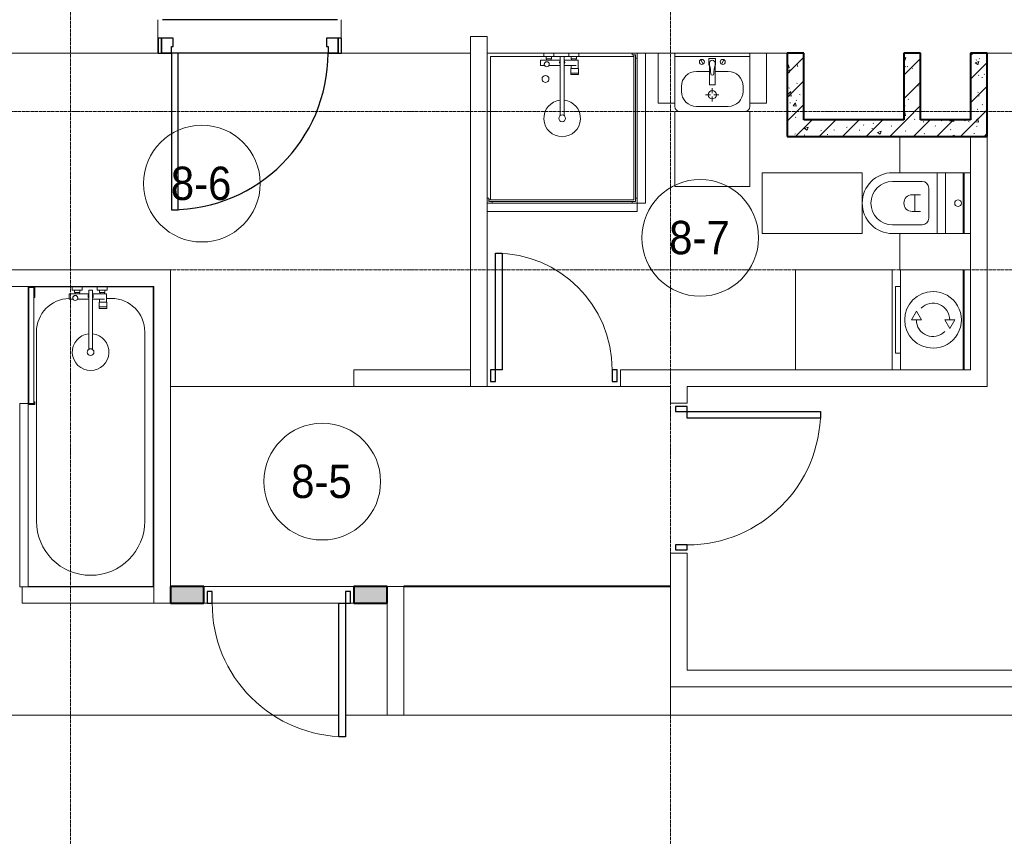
# Model space of a CAD drawing. Header units: millimetres. Extents: x 5617 to 109486, y 7718 to 230949.
# Tile 39 of 55: x 64825 to 70733, y 63303 to 68200. Entities that reach past the tile are written whole.
import ezdxf

# ---------------------------------------------------------------- set-up
doc = ezdxf.new("R2010")
doc.units = ezdxf.units.MM
for name, pattern in [('ADSK_Линия сетки', [25, 20, -2.5, 0, -2.5]), ('Линия сетки', [25, 20, -2.5, 0, -2.5]), ('Штрих_3_1_5_', [4.5, 3, -1.5]), ('Штриховая_ш3 п1_5', [4.5, 3, -1.5])]:
    doc.linetypes.add(name, pattern=pattern)
doc.layers.add('_Разделитель помещений_', color=4, linetype='Штриховая_ш3 п1_5', lineweight=40, true_color=0x00ffff)
for name, color, linetype, lineweight in [('Двери', 7, 'Continuous', 18), ('Каркас_Импост', 7, 'Continuous', 30), ('Марки помещений', 7, 'Continuous', 20), ('Мебель', 7, 'Continuous', 18), ('Монтажный зазор', 7, 'Continuous', 30), ('Оси', 7, 'Continuous', 9), ('Панель', 7, 'Continuous', 30), ('Перекрытия', 7, 'Continuous', 18), ('Сантехнические приборы', 7, 'Continuous', 18), ('Стены', 7, 'Continuous', 18), ('Стены разрез', 7, 'Continuous', 40), ('Форма', 7, 'Continuous', 18), ('Электрооборудование', 7, 'Continuous', 18)]:
    doc.layers.add(name, color=color, linetype=linetype, lineweight=lineweight)
doc.styles.add('Arial_3', font='arial.ttf', dxfattribs={"width": 0.9, "height": 200})
pattern_1 = [(50, (0, 0), (218.62117, -19.1268), [22.86, -251.46]), (355, (0, 0), (-42.29187, 229.2684), [18.288, -201.168]), (100.451, (18.22, -1.6), (176.33107, 210.13963), [19.428, -213.708]), (46.184, (0, 60.96), (325.29495, -50.45164), [34.29, -377.19]), (96.636, (27.1, 56.76), (284.883, 296.91266), [29.142, -320.562]), (351.184, (0, 60.96), (284.8858, 296.9107), [27.432, -301.752]), (21, (30.48, 45.72), (181.93753, -122.71832), [22.86, -251.46]), (326, (30.48, 45.72), (74.16223, 221.0262), [18.288, -201.168]), (71.451, (45.64, 35.5), (256.10035, 98.30526), [19.428, -213.708]), (37.5, (0, 0), (3.70639, 101.465895), [3.353, -195.377, 3.353, -200.863, -201.93]), (37.5, (0, 0), (3.70639, 101.465895), [-402.946, 3.353, -198.577]), (7.5, (0, 0), (80.18358, 120.21653), [3.353, -113.081, 3.353, -190.805, -76.962]), (7.5, (0, 0), (80.18358, 120.21653), [-310.591, 3.353, -73.609]), (327.5, (-67.97, 0), (162.708646, -6.87497), [3.353, -72.847, 3.353, -234.391, -315.468]), (327.5, (-67.97, 0), (162.708646, -6.87497), [-313.944, 3.353, -312.115]), (317.5, (-98.45, 0), (177.75468, 30.51183), [3.353, -95.707, 3.353, -154.534, -224.028]), (317.5, (-98.45, 0), (177.75468, 30.51183), [-256.946, 3.353, -220.675])]
pattern_2 = [(45, (0, 0), (-70.71068, 70.71068), [])]

# ---------------------------------------------------------------- blocks, each defined once
blk = doc.blocks.new('MR_Зона обслуживания - MR_Зона обслуживания-V23-МКСС_K3_L23__76_050_')
at = {"layer": 'Мебель', "color": 254, "lineweight": 9, "true_color": 0xcccccc}
for p, q in [((550, 50), (-550, 50)), ((-550, 50), (-550, 0)), ((-550, 0), (550, 0)), ((550, 0), (550, 50))]:
    blk.add_line(p, q, dxfattribs=at)
blk = doc.blocks.new('MR_Зона обслуживания - MR_Зона обслуживания-2637400-МКСС_K3_L23__76_050_')
at = {"layer": 'Мебель', "color": 254, "lineweight": 9, "true_color": 0xcccccc}
for p, q in [((450, 50), (-450, 50)), ((-450, 50), (-450, 0)), ((-450, 0), (450, 0)), ((450, 0), (450, 50))]:
    blk.add_line(p, q, dxfattribs=at)
blk = doc.blocks.new('MR_Зона обслуживания - MR_Зона обслуживания-2637390-МКСС_K3_L23__76_050_')
at = {"layer": 'Мебель', "color": 254, "lineweight": 9, "true_color": 0xcccccc}
for p, q in [((182.5, 0), (-182.5, 0)), ((-182.5, 0), (-182.5, -600)), ((182.5, -600), (182.5, 0)), ((-182.5, -600), (182.5, -600))]:
    blk.add_line(p, q, dxfattribs=at)
blk = doc.blocks.new('MR_Зона обслуживания - MR_Зона обслуживания-V15-МКСС_K3_L23__76_050_')
at = {"layer": 'Мебель', "color": 254, "lineweight": 9, "true_color": 0xcccccc}
for p, q in [((108.75, 0), (-108.75, 0)), ((-108.75, 0), (-108.75, -425)), ((108.75, -425), (108.75, 0)), ((-108.75, -425), (108.75, -425))]:
    blk.add_line(p, q, dxfattribs=at)
blk = doc.blocks.new('MR_Зона обслуживания - MR_Зона обслуживания-V32-МКСС_K3_L23__76_050_')
at = {"layer": 'Мебель', "color": 254, "lineweight": 9, "true_color": 0xcccccc}
for p, q in [((108.75, 0), (-108.75, 0)), ((108.75, -425), (108.75, 0)), ((-108.75, -425), (108.75, -425))]:
    blk.add_line(p, q, dxfattribs=at)
blk = doc.blocks.new('A_DOR_Door - Вн_3_Одинарная_900x2100-2622320-МКСС_K3_L23__76_050_')
at = {"layer": 'Двери', "color": 254, "lineweight": 30, "true_color": 0xcccccc}
for p, q in [((-400, 50), (-400, 850)), ((-400, 850), (-360, 850)), ((-400, 50), (-400, 850)), ((-360, 850), (-360, 50)), ((-430, 50), (-430, -20)), ((-400, 50), (-430, 50)), ((-360, 50), (-400, 50)), ((-400, -20), (-400, 50)), ((430, 50), (400, 50)), ((400, 50), (400, -20)), ((430, -20), (430, 50)), ((-430, -20), (-400, -20)), ((400, -20), (430, -20))]:
    blk.add_line(p, q, dxfattribs=at)
at = {"layer": 'Двери', "color": 254, "lineweight": 9, "true_color": 0xe5e5e5}
blk.add_arc((-400, 50), 800, 360, 90, dxfattribs=at)
blk = doc.blocks.new('A_DOR_Door - Вн_3_Одинарная_800x2100-2793344-МКСС_K3_L23__76_050_')
at = {"layer": 'Двери', "color": 254, "lineweight": 30, "true_color": 0xcccccc}
for p, q in [((-350, 50), (-350, 750)), ((-350, 750), (-310, 750)), ((-350, 50), (-350, 750)), ((-310, 750), (-310, 50)), ((-380, 50), (-380, -20)), ((-350, 50), (-380, 50)), ((-310, 50), (-350, 50)), ((-350, -20), (-350, 50)), ((380, 50), (350, 50)), ((350, 50), (350, -20)), ((380, -20), (380, 50)), ((-380, -20), (-350, -20)), ((350, -20), (380, -20))]:
    blk.add_line(p, q, dxfattribs=at)
at = {"layer": 'Двери', "color": 254, "lineweight": 9, "true_color": 0xe5e5e5}
blk.add_arc((-350, 50), 700, 360, 90, dxfattribs=at)
blk = doc.blocks.new('A_DOR_Door - Вн_3_Одинарная_900x2100-3114584-МКСС_K3_L23__76_050_')
at = {"layer": 'Двери', "color": 254, "lineweight": 30, "true_color": 0xcccccc}
for p, q in [((-400, 50), (-400, 850)), ((-400, 850), (-360, 850)), ((-400, 50), (-400, 850)), ((-360, 850), (-360, 50)), ((-430, 50), (-430, -20)), ((-400, 50), (-430, 50)), ((-360, 50), (-400, 50)), ((-400, -20), (-400, 50)), ((430, 50), (400, 50)), ((400, 50), (400, -20)), ((430, -20), (430, 50)), ((-430, -20), (-400, -20)), ((400, -20), (430, -20))]:
    blk.add_line(p, q, dxfattribs=at)
at = {"layer": 'Двери', "color": 254, "lineweight": 9, "true_color": 0xe5e5e5}
blk.add_arc((-400, 50), 800, 360, 90, dxfattribs=at)
blk = doc.blocks.new('MR_Зона обслуживания - MR_Зона обслуживания-V26-МКСС_K3_L23__76_050_')
at = {"layer": 'Мебель', "color": 254, "lineweight": 9, "true_color": 0xcccccc}
for p, q in [((300, 580), (-300, 580)), ((-300, 580), (-300, 0)), ((300, 0), (300, 580)), ((-300, 0), (300, 0))]:
    blk.add_line(p, q, dxfattribs=at)
blk = doc.blocks.new('MR_Зона обслуживания - MR_Зона обслуживания-2637395-МКСС_K3_L23__76_050_')
at = {"layer": 'Мебель', "color": 254, "lineweight": 9, "true_color": 0xcccccc}
for p, q in [((225, 0), (-225, 0)), ((-225, 0), (-225, -450)), ((225, -450), (225, 0)), ((-225, -450), (225, -450))]:
    blk.add_line(p, q, dxfattribs=at)
blk = doc.blocks.new('MR_Зона обслуживания - MR_Зона обслуживания-V27-МКСС_K3_L23__76_050_')
at = {"layer": 'Мебель', "color": 254, "lineweight": 9, "true_color": 0xcccccc}
for p, q in [((50, 0), (-50, 0)), ((-50, 0), (-50, -300)), ((50, -300), (50, 0)), ((-50, -300), (50, -300))]:
    blk.add_line(p, q, dxfattribs=at)
blk = doc.blocks.new('101_Дверь_Однопольная - _НЧ_Мет_900х2100_Квартира_Л-3472674-МКСС_K3_L23__76_050_')
at = {"layer": 'Двери', "color": 7, "lineweight": 30, "true_color": 0xffffff}
for p, q in [((-527.7, 100), (522.3, 100)), ((-527.7, -100), (522.3, -100))]:
    blk.add_line(p, q, dxfattribs=at)
at = {"layer": 'Каркас_Импост', "color": 254, "true_color": 0xcccccc}
for p, q in [((-470, 100), (-530, 100)), ((-530, 100), (-530, 10)), ((-470, 60), (-470, 100)), ((-460, 60), (-470, 60)), ((-460, 10), (-460, 60)), ((470, 60), (460, 60)), ((460, 60), (460, 10)), ((530, 100), (470, 100)), ((470, 100), (470, 60)), ((530, 10), (530, 100)), ((-530, 10), (-460, 10)), ((460, 10), (530, 10))]:
    blk.add_line(p, q, dxfattribs=at)
at = {"layer": 'Монтажный зазор', "color": 254, "true_color": 0xcccccc}
for p, q in [((-530, 100), (-550, 100)), ((-550, 100), (-550, 10)), ((-530, 10), (-530, 100)), ((550, 100), (530, 100)), ((530, 100), (530, 10)), ((550, 10), (550, 100)), ((-550, 10), (-530, 10)), ((530, 10), (550, 10))]:
    blk.add_line(p, q, dxfattribs=at)
at = {"layer": 'Панель', "color": 254, "true_color": 0xcccccc}
for p, q in [((470, 1040), (430, 1040)), ((430, 1040), (430, 100)), ((470, 100), (470, 1040)), ((430, 100), (470, 100))]:
    blk.add_line(p, q, dxfattribs=at)
blk.add_arc((470, 100), 940, 90, 180, dxfattribs=at)
blk = doc.blocks.new('MR_Ванна - Санузел с ванной_1800x750-2637415-МКСС_K3_L23__76_050_')
at = {"layer": 'Сантехнические приборы', "color": 253, "true_color": 0xaaaaaa}
for p, q in [((-900, 0), (-900, 750)), ((-900, 750), (195.1, 750)), ((210, 750.1), (195, 750.1)), ((195, 750.1), (195, 710)), ((195, 710), (210, 710)), ((200, 715), (200, 745.1)), ((200, 745.1), (210, 745.1)), ((200, 745.1), (200, 715)), ((895, 745.1), (200, 745.1)), ((210, 715), (200, 715)), ((200, 715), (895, 715)), ((210, 745.1), (210, 750.1)), ((210, 750), (885, 750)), ((210, 710), (210, 715)), ((895, 715), (835, 715)), ((835, 715), (835, 710)), ((835, 710), (900, 710)), ((900, 750), (885, 750)), ((885, 750), (885, 745.1)), ((885, 745.1), (895, 745.1)), ((895, 745.1), (895, 715)), ((895, 715), (895, 745.1)), ((900, 710), (900, 750)), ((900, 710), (900, 484.8)), ((630, 700), (-505, 700)), ((826.3, 504.1), (858, 504.1)), ((826.3, 480.7), (826.3, 504.1)), ((858, 504.1), (858, 386.3)), ((880, 484.8), (900, 484.8)), ((880, 425), (880, 484.8)), ((900, 484.8), (900, 425)), ((826.3, 386.3), (826.3, 453.7)), ((858, 468.3), (866, 468.3)), ((858, 441.4), (858, 468.3)), ((866, 441.4), (858, 441.4)), ((866, 471), (880, 471)), ((866, 439), (866, 471)), ((866, 468.3), (866, 441.4)), ((880, 439), (866, 439)), ((880, 471), (880, 439)), ((900, 425), (880, 425)), ((900, 425), (900, 335)), ((524.9, 386.3), (880, 386.3)), ((880, 363.7), (524.9, 363.7)), ((826.3, 291.7), (826.3, 363.7)), ((858, 363.7), (858, 291.7)), ((880, 386.3), (880, 363.7)), ((770.9, 276.9), (770.9, 323.9)), ((770.9, 323.9), (780, 323.9)), ((780, 276.9), (780, 323.9)), ((780, 323.9), (807.5, 323.9)), ((780, 323.9), (780, 276.9)), ((807.5, 323.9), (807.5, 276.9)), ((807.5, 278.8), (807.5, 321.6)), ((807.5, 321.6), (826.3, 321.6)), ((858, 291.7), (858, 318.6)), ((858, 318.6), (866, 318.6)), ((866, 289), (866, 321)), ((866, 321), (880, 321)), ((866, 318.6), (866, 291.7)), ((880, 275.2), (880, 335)), ((880, 335), (900, 335)), ((880, 321), (880, 289)), ((900, 335), (900, 275.2)), ((780, 276.9), (770.9, 276.9)), ((807.5, 276.9), (780, 276.9)), ((858, 278.8), (807.5, 278.8)), ((830, 250), (830, 278.8)), ((858, 291.7), (858, 278.8)), ((866, 291.7), (858, 291.7)), ((880, 289), (866, 289)), ((900, 275.2), (880, 275.2)), ((900, 275.2), (900, 0)), ((900, 0), (-900, 0)), ((-505, 50), (630, 50))]:
    blk.add_line(p, q, dxfattribs=at)
for centre, radius, start, end in [((-505, 375), 325, 90, 270), ((630, 500), 200, 1.18568, 90), ((508.5, 375), 110, 5.91598, 354.08402), ((832.8, 467.2), 15, 90, 270), ((832.8, 467.2), 15, 244.04828, 115.95172), ((832.8, 467.2), 15, 270, 90), ((508.5, 375), 20, 90, 270), ((508.5, 375), 20, 270, 90), ((508.5, 375), 20, 325.4667, 34.5333), ((843.9, 375), 15.5, 47.00933, 132.99067), ((843.9, 375), 15.5, 227.00933, 312.99067), ((630, 250), 200, 270, 360)]:
    blk.add_arc(centre, radius, start, end, dxfattribs=at)
blk = doc.blocks.new('MR_Душевой поддон - Санузел с душем_900х900-2637434-МКСС_K3_L23__76_050_')
at = {"layer": 'Сантехнические приборы', "color": 253, "true_color": 0xaaaaaa}
for p, q in [((-70, 900), (-100, 900)), ((-100, 900), (-100, 870)), ((-90, 870), (-90, 890)), ((-90, 890), (-70, 890)), ((790, 890), (-90, 890)), ((-90, 890), (-90, 10)), ((-70, 900), (770, 900)), ((-70, 890), (-70, 900)), ((800, 900), (770, 900)), ((770, 900), (770, 890)), ((770, 890), (790, 890)), ((790, 890), (790, 870)), ((790, 880), (790, 890)), ((800, 870), (800, 900)), ((-100, 30), (-100, 870)), ((-100, 870), (-90, 870)), ((-80, 10), (-80, 880)), ((-80, 880), (790, 880)), ((780, 880), (780, 20)), ((790, 870), (800, 870)), ((800, 870), (800, 0)), ((338.7, 20), (338.7, 375.1)), ((361.3, 375.1), (361.3, 20)), ((251.9, 129.1), (298.9, 129.1)), ((251.9, 120), (251.9, 129.1)), ((251.9, 120), (298.9, 120)), ((251.9, 92.5), (251.9, 120)), ((298.9, 120), (251.9, 120)), ((298.9, 129.1), (298.9, 120)), ((298.9, 120), (298.9, 92.5)), ((298.9, 92.5), (251.9, 92.5)), ((253.8, 92.5), (296.6, 92.5)), ((253.8, 42), (253.8, 92.5)), ((266.7, 73.7), (338.7, 73.7)), ((296.6, 92.5), (296.6, 73.7)), ((361.3, 73.7), (428.7, 73.7)), ((455.7, 73.7), (479.1, 73.7)), ((479.1, 73.7), (479.1, 42)), ((-100, 30), (-100, 0)), ((-90, 30), (-100, 30)), ((-90, 10), (-90, 30)), ((-70, 10), (-90, 10)), ((-90, 10), (-80, 10)), ((250.2, 20), (-80, 20)), ((-70, 0), (-70, 10)), ((250.2, 0), (-70, 0)), ((250.2, 20), (310, 20)), ((250.2, 0), (250.2, 20)), ((266.7, 42), (253.8, 42)), ((264, 34), (296, 34)), ((264, 20), (264, 34)), ((296, 20), (264, 20)), ((338.7, 42), (266.7, 42)), ((266.7, 42), (293.6, 42)), ((266.7, 34), (266.7, 42)), ((293.6, 34), (266.7, 34)), ((293.6, 42), (293.6, 34)), ((296, 34), (296, 20)), ((338.7, 20), (310, 20)), ((310, 20), (310, 0)), ((400, 0), (310, 0)), ((361.3, 20), (338.7, 20)), ((479.1, 42), (361.3, 42)), ((400, 20), (361.3, 20)), ((400, 0), (400, 20)), ((400, 20), (459.8, 20)), ((414, 20), (414, 34)), ((414, 34), (446, 34)), ((446, 20), (414, 20)), ((416.4, 34), (416.4, 42)), ((416.4, 42), (443.3, 42)), ((443.3, 34), (416.4, 34)), ((443.3, 42), (443.3, 34)), ((446, 34), (446, 20)), ((780, 20), (459.8, 20)), ((459.8, 20), (459.8, 0)), ((800, 0), (459.8, 0)), ((-100, 0), (-70, 0)), ((310, 0), (250.2, 0)), ((459.8, 0), (400, 0))]:
    blk.add_line(p, q, dxfattribs=at)
for centre, radius, start, end in [((350, 391.5), 110, 275.91598, 264.08402), ((350, 391.5), 20, 0, 180), ((350, 391.5), 20, 180, 0), ((350, 391.5), 20, 235.4667, 304.5333), ((450, 155.2), 20.9, 360, 180), ((450, 155.2), 20.9, 180, 360), ((350, 56.1), 15.5, 137.00933, 222.99067), ((350, 56.1), 15.5, 317.00933, 42.99067), ((442.2, 67.2), 15, 0, 180), ((442.2, 67.2), 15, 154.04828, 25.95172), ((442.2, 67.2), 15, 180, 0)]:
    blk.add_arc(centre, radius, start, end, dxfattribs=at)
blk = doc.blocks.new('MR_Унитаз напольный - Санузел с ванной-2507020-МКСС_K3_L23__76_050_')
at = {"layer": 'Сантехнические приборы', "color": 253, "true_color": 0xaaaaaa}
for p, q in [((-182.5, 200), (-182.5, 50)), ((182.5, 200), (-182.5, 200)), ((182.5, 50), (182.5, 200)), ((-182.5, 50), (182.5, 50)), ((182.5, 50), (-182.5, 50)), ((-182.5, 50), (-182.5, 0)), ((-182.5, 0), (182.5, 0)), ((182.5, 0), (182.5, 50)), ((182.5, 0), (-182.5, 0)), ((-182.5, 0), (-182.5, -267.5)), ((-90, -50), (90, -50)), ((182.5, -267.5), (182.5, 0)), ((-130, -267.5), (-130, -90)), ((-50, -150), (-50, -100)), ((50, -100), (50, -150)), ((130, -90), (130, -267.5)), ((-50, -135), (50, -135))]:
    blk.add_line(p, q, dxfattribs=at)
for centre, radius, start, end in [((0, 125), 20, 0, 180), ((0, 125), 20, 180, 0), ((-90, -90), 40, 90, 180), ((90, -90), 40, 360, 90), ((0, -150), 50, 180, 0), ((0, -267.5), 182.5, 180, 360), ((0, -267.5), 130, 180, 0)]:
    blk.add_arc(centre, radius, start, end, dxfattribs=at)
blk = doc.blocks.new('MR_Стиральная машина - Стиральная машина_450-2637432-МКСС_K3_L23__76_050_')
at = {"layer": 'Электрооборудование', "color": 253, "true_color": 0xaaaaaa}
for p, q in [((-300, 420), (300, 420)), ((-300, 0), (-300, 420)), ((-200, 450), (200, 450)), ((-200, 420), (-200, 450)), ((200, 450), (200, 420)), ((300, 420), (300, 0)), ((0, 355), (52, 325)), ((0, 295), (0, 355)), ((52, 325), (0, 295)), ((-52, 125), (0, 155)), ((0, 95), (-52, 125)), ((0, 155), (0, 95)), ((300, 0), (-300, 0))]:
    blk.add_line(p, q, dxfattribs=at)
for radius, start, end in [(170, 0, 180), (100, 90, 225), (100, 270, 45), (170, 180, 0)]:
    blk.add_arc((0, 225), radius, start, end, dxfattribs=at)
blk = doc.blocks.new('MR_Тумба-Умывальник с зеркалом - Тумба-умывальник_450-2507028-МКСС_K3_L23__76_050_')
at = {"layer": 'Сантехнические приборы', "color": 253, "true_color": 0xaaaaaa}
for p, q in [((-225, 0), (-225, -320)), ((225, 0), (-225, 0)), ((225, -320), (225, 0)), ((-225, -20), (225, -20)), ((-69.7, -39.8), (-55.6, -66.3)), ((20, -33.1), (-20, -33.1)), ((-20, -33.1), (-20, -73.1)), ((20, -73.1), (20, -33.1)), ((69.7, -39.8), (55.6, -66.3)), ((-17, -110), (-95, -110)), ((-20, -73.1), (-17, -73.1)), ((-17, -60), (-17, -73.1)), ((-17, -73.1), (-17, -187.9)), ((17, -73.1), (17, -60)), ((17, -187.9), (17, -73.1)), ((17, -73.1), (20, -73.1)), ((95, -110), (17, -110)), ((-185, -200), (-185, -230)), ((-14, -190.9), (14, -190.9)), ((0, -210), (0, -240)), ((185, -230), (185, -200)), ((-10, -250), (-40, -250)), ((0, -290), (0, -260)), ((40, -250), (10, -250)), ((-195, -350), (195, -350)), ((-95, -320), (95, -320))]:
    blk.add_line(p, q, dxfattribs=at)
for centre, radius, start, end in [((-62.7, -53.1), 15, 360, 180), ((-62.7, -53.1), 15, 180, 360), ((0, -60), 17, 360, 180), ((62.7, -53.1), 15, 360, 180), ((62.7, -53.1), 15, 180, 360), ((-95, -200), 90, 90, 180), ((-217.6, -129.9), 208.5, 1.5946, 15.81769), ((217.6, -129.9), 208.5, 164.18231, 178.4054), ((95, -200), 90, 360, 90), ((0, -124.1), 9.19, 180, 360), ((-95, -230), 90, 180, 270), ((0, -250), 25, 0, 180), ((-14, -187.9), 3, 180, 270), ((-14, -187.9), 3, 195, 255), ((14, -187.9), 3, 270, 0), ((14, -187.9), 3, 285, 345), ((95, -230), 90, 270, 360), ((0, -250), 25, 180, 0), ((-195, -320), 30, 180, 270), ((195, -320), 30, 270, 360)]:
    blk.add_arc(centre, radius, start, end, dxfattribs=at)
blk = doc.blocks.new('135_SLK_K3_AR_rvt-1-МКСС_K3_L23__76_050_')
at = {"layer": 'Стены разрез', "lineweight": 9, "true_color": 0xcccccc}
h = blk.add_hatch(dxfattribs=at)
h.set_pattern_fill('FP_1', color=254, style=0, pattern_type=2)
h.set_pattern_definition(pattern_1)
h.paths.add_polyline_path([(115950, 67500), (115950, 68000), (115850, 68000), (115850, 67500)])
h = blk.add_hatch(dxfattribs=at)
h.set_pattern_fill('FP_2', color=254, style=0, pattern_type=2)
h.set_pattern_definition(pattern_2)
h.paths.add_polyline_path([(115950, 67500), (115950, 68000), (115850, 68000), (115850, 67500)])
h = blk.add_hatch(dxfattribs=at)
h.set_pattern_fill('FP_1', color=254, style=0, pattern_type=2)
h.set_pattern_definition(pattern_1)
h.paths.add_polyline_path([(116650, 67600), (116650, 68000), (116550, 68000), (116550, 67600)])
h = blk.add_hatch(dxfattribs=at)
h.set_pattern_fill('FP_2', color=254, style=0, pattern_type=2)
h.set_pattern_definition(pattern_2)
h.paths.add_polyline_path([(116650, 67600), (116650, 68000), (116550, 68000), (116550, 67600)])
h = blk.add_hatch(dxfattribs=at)
h.set_pattern_fill('FP_1', color=254, style=0, pattern_type=2)
h.set_pattern_definition(pattern_1)
h.paths.add_polyline_path([(117050, 67500), (117050, 68000), (116950, 68000), (116950, 67500)])
h = blk.add_hatch(dxfattribs=at)
h.set_pattern_fill('FP_2', color=254, style=0, pattern_type=2)
h.set_pattern_definition(pattern_2)
h.paths.add_polyline_path([(117050, 67500), (117050, 68000), (116950, 68000), (116950, 67500)])
h = blk.add_hatch(dxfattribs=at)
h.set_pattern_fill('FP_1', color=254, style=0, pattern_type=2)
h.set_pattern_definition(pattern_1)
h.paths.add_polyline_path([(116950, 67500), (116950, 67600), (115950, 67600), (115950, 67500), (116711.9, 67500)])
h = blk.add_hatch(dxfattribs=at)
h.set_pattern_fill('FP_2', color=254, style=0, pattern_type=2)
h.set_pattern_definition(pattern_2)
h.paths.add_polyline_path([(116950, 67500), (116950, 67600), (115950, 67600), (115950, 67500), (116711.9, 67500)])
at = {"layer": 'Стены разрез', "lineweight": 18, "true_color": 0xfdfdfc}
h = blk.add_hatch(color=7, dxfattribs=at)
h.paths.add_polyline_path([(112350, 64700), (112350, 64800), (112150, 64800), (112150, 64700)])
h.paths.add_polyline_path([(113450, 64700), (113450, 64800), (113250, 64800), (113250, 64700)])
at = {"layer": '_Разделитель помещений_', "color": 7, "linetype": 'Штрих_3_1_5_', "true_color": 0xccffff}
for p, q in [((116910, 66917.5), (116910, 67282.5)), ((116910, 66100), (116910, 66700)), ((115150, 64800), (113550, 64800))]:
    blk.add_line(p, q, dxfattribs=at)
at = {"layer": 'Перекрытия', "color": 254, "true_color": 0xcccccc}
for p, q in [((112074.3, 68200), (112074.3, 68000)), ((113174.3, 68090), (113174.3, 68200)), ((112075, 68000), (109850, 68000)), ((113095, 68000), (112195, 68000)), ((112195, 68000), (113095, 68000)), ((113950, 68000), (113175, 68000)), ((114950, 68000), (114050, 68000)), ((115075.8, 68000), (115000, 68000)), ((115625.8, 68000), (115175.8, 68000)), ((115850, 68000), (115725.8, 68000)), ((120750, 68000), (117050, 68000)), ((114850, 66000), (114050, 66000)), ((114050, 66000), (114850, 66000)), ((112350, 64800), (113250, 64800)), ((112370, 64700), (112350, 64700)), ((113160, 64700), (112400, 64700)), ((113250, 64700), (113230, 64700))]:
    blk.add_line(p, q, dxfattribs=at)
at = {"layer": 'Стены', "color": 254, "true_color": 0xcccccc}
for p, q in [((113950, 66100), (113950, 68100)), ((114050, 68100), (113950, 68100)), ((114050, 68100), (114050, 67100)), ((117050, 67500), (117050, 66000)), ((116950, 66917.5), (116950, 67282.5)), ((114050, 67050), (114050, 66100)), ((111155, 66700), (112050, 66700)), ((112150, 66700), (112050, 66700)), ((112150, 66700), (112150, 64800)), ((116950, 66100), (116950, 66700)), ((112050, 66600), (111155, 66600)), ((112050, 64700), (112050, 66600)), ((113250, 66100), (113950, 66100)), ((113250, 66100), (113250, 66000)), ((113950, 66000), (113950, 66100)), ((114050, 66100), (114050, 66000)), ((114850, 66100), (115900, 66100)), ((114850, 66100), (114850, 66000)), ((116480, 66100), (116950, 66100)), ((112150, 66000.8), (113500, 66000.8)), ((112150, 66000.8), (112150, 66000)), ((113500, 66000), (112150, 66000)), ((113950, 66000), (113250, 66000)), ((113500, 66000), (113500, 66000.8)), ((113950, 66000), (114050, 66000)), ((115150, 66000), (114850, 66000)), ((115150, 65900), (115150, 66000)), ((116950, 66000), (115250, 66000)), ((115250, 66000), (115250, 65900)), ((116950, 66000), (117050, 66000)), ((115150, 65900), (115250, 65900)), ((115150, 64300), (115150, 65000)), ((115250, 65000), (115150, 65000)), ((115250, 65000), (115250, 64300)), ((111260.7, 64798.1), (111260.7, 64700)), ((111295.7, 64800), (112050, 64800)), ((113550, 64800), (113450, 64800)), ((113550, 64800), (113550, 64030)), ((112050, 64700), (111260.7, 64700)), ((112050, 64700), (112150, 64700)), ((113450, 64030), (113450, 64700)), ((115150, 64300), (115150, 64200)), ((115250, 64300), (117850, 64300)), ((115149.6, 64030), (115149.6, 64200)), ((115150.4, 64200), (115149.6, 64200)), ((117850, 64200), (115150, 64200)), ((115150.4, 64200), (115150.4, 64030))]:
    blk.add_line(p, q, dxfattribs=at)
at = {"layer": 'Стены разрез', "color": 254, "true_color": 0xcccccc}
for p, q in [((115850, 68000), (115850, 67500)), ((115950, 68000), (115850, 68000)), ((115950, 67600), (115950, 68000)), ((116550, 68000), (116550, 67600)), ((116650, 68000), (116550, 68000)), ((116650, 67600), (116650, 68000)), ((117050, 68000), (116950, 68000)), ((116950, 68000), (116950, 67600)), ((117050, 67500), (117050, 68000)), ((116550, 67600), (115950, 67600)), ((116950, 67600), (116650, 67600)), ((115850, 67500), (115950, 67500)), ((115950, 67500), (116950, 67500)), ((116950, 67500), (117050, 67500)), ((112350, 64800), (112150, 64800)), ((112150, 64800), (112150, 64700)), ((112350, 64700), (112350, 64800)), ((113450, 64800), (113250, 64800)), ((113250, 64800), (113250, 64700)), ((113450, 64700), (113450, 64800)), ((112150, 64700), (112350, 64700)), ((113250, 64700), (113450, 64700))]:
    blk.add_line(p, q, dxfattribs=at)
at = {"layer": 'Двери', "color": 254, "lineweight": 18, "true_color": 0xe5e5e5}
for name, p, rotation in [('101_Дверь_Однопольная - _НЧ_Мет_900х2100_Квартира_Л-3472674-МКСС_K3_L23__76_050_', (112625, 68100), 180), ('A_DOR_Door - Вн_3_Одинарная_900x2100-3114584-МКСС_K3_L23__76_050_', (115200, 65450), 270), ('A_DOR_Door - Вн_3_Одинарная_900x2100-2622320-МКСС_K3_L23__76_050_', (112800, 64750), 180)]:
    blk.add_blockref(name, p, dxfattribs=dict(at, rotation=rotation))
blk.add_blockref('A_DOR_Door - Вн_3_Одинарная_800x2100-2793344-МКСС_K3_L23__76_050_', (114450, 66050), dxfattribs=at)
at = {"layer": 'Мебель', "color": 254, "lineweight": 18, "true_color": 0xe5e5e5}
for name, p, rotation in [('MR_Зона обслуживания - MR_Зона обслуживания-2637400-МКСС_K3_L23__76_050_', (114950, 67550), 270.0000000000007), ('MR_Зона обслуживания - MR_Зона обслуживания-V32-МКСС_K3_L23__76_050_', (116950, 67391.2), 270.0000332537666), ('MR_Зона обслуживания - MR_Зона обслуживания-2637390-МКСС_K3_L23__76_050_', (116300, 67100), 270.0000332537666), ('MR_Зона обслуживания - MR_Зона обслуживания-2637400-МКСС_K3_L23__76_050_', (114500, 67100), 180), ('MR_Зона обслуживания - MR_Зона обслуживания-V15-МКСС_K3_L23__76_050_', (116950, 66808.7), 270.0000332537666), ('MR_Зона обслуживания - MR_Зона обслуживания-V26-МКСС_K3_L23__76_050_', (116480, 66400), 90.00000000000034), ('MR_Зона обслуживания - MR_Зона обслуживания-V23-МКСС_K3_L23__76_050_', (111295.7, 65348.1), 89.99999999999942)]:
    blk.add_blockref(name, p, dxfattribs=dict(at, rotation=rotation))
for name, p in [('MR_Зона обслуживания - MR_Зона обслуживания-V27-МКСС_K3_L23__76_050_', (115125.8, 68000)), ('MR_Зона обслуживания - MR_Зона обслуживания-V27-МКСС_K3_L23__76_050_', (115675.8, 68000)), ('MR_Зона обслуживания - MR_Зона обслуживания-2637395-МКСС_K3_L23__76_050_', (115400.8, 67650))]:
    blk.add_blockref(name, p, dxfattribs=at)
at = {"layer": 'Сантехнические приборы', "color": 253, "lineweight": 18, "true_color": 0xaaaaaa}
for name, p, rotation in [('MR_Душевой поддон - Санузел с душем_900х900-2637434-МКСС_K3_L23__76_050_', (114850, 68000), 180), ('MR_Унитаз напольный - Санузел с ванной-2507020-МКСС_K3_L23__76_050_', (116750, 67100), 270.0000332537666), ('MR_Ванна - Санузел с ванной_1800x750-2637415-МКСС_K3_L23__76_050_', (112045.7, 65698.1), 89.99999999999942)]:
    blk.add_blockref(name, p, dxfattribs=dict(at, rotation=rotation))
blk.add_blockref('MR_Тумба-Умывальник с зеркалом - Тумба-умывальник_450-2507028-МКСС_K3_L23__76_050_', (115400.8, 68000), dxfattribs=at)
at = {"layer": 'Электрооборудование', "color": 253, "lineweight": 18, "true_color": 0xaaaaaa, "rotation": 90.00000000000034}
blk.add_blockref('MR_Стиральная машина - Стиральная машина_450-2637432-МКСС_K3_L23__76_050_', (116950, 66400), dxfattribs=at)
blk = doc.blocks.new('135_SLK_K3_AR_FCD_rvt-1-МКСС_K3_L23__76_050_')
at = {"layer": 'Форма', "color": 254, "lineweight": 9, "true_color": 0xcccccc}
for p, q in [((113160, 64030), (110550.7, 64030)), ((120313.4, 64030), (113200, 64030))]:
    blk.add_line(p, q, dxfattribs=at)
blk = doc.blocks.new('050_Марка_Помещение - Номер-620969-МКСС_K3_L23__76_050_')
at = {"layer": 'Марки помещений'}
blk.add_circle((0, 0), 3.5, dxfattribs=at)

msp = doc.modelspace()

# ---------------------------------------------------------------- linework, layer by layer
at = {"layer": 'Оси', "linetype": 'Линия сетки'}
for p, q in [((65130.1, 56452.5), (65130.1, 77595)), ((68730.1, 56452.5), (68730.1, 77595))]:
    msp.add_line(p, q, dxfattribs=at)
at = {"layer": 'Оси', "linetype": 'ADSK_Линия сетки'}
for p, q in [((75100.1, 67650), (25833.1, 67650)), ((75100.1, 66700), (25833.1, 66700))]:
    msp.add_line(p, q, dxfattribs=at)

# ---------------------------------------------------------------- block references
at = {"lineweight": 5}
for name in ['135_SLK_K3_AR_FCD_rvt-1-МКСС_K3_L23__76_050_', '135_SLK_K3_AR_rvt-1-МКСС_K3_L23__76_050_']:
    msp.add_blockref(name, (-46419.9, 0), dxfattribs=at)
at = {"layer": 'Марки помещений', "xscale": 99.99999999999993, "yscale": 99.99999999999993, "zscale": 99.99999999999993}
for p in [(65918.4, 67217), (68908.4, 66891.9), (66640.6, 65429.8)]:
    msp.add_blockref('050_Марка_Помещение - Номер-620969-МКСС_K3_L23__76_050_', p, dxfattribs=at)

# ---------------------------------------------------------------- texts
at = {"layer": 'Марки помещений', "lineweight": 9, "char_height": 200, "width": 447.342, "attachment_point": 1, "style": 'Arial_3'}
for s, insert in [('8-6', (65731.9, 67318.8)), ('8-7', (68721.9, 66993.6)), ('8-5', (66454.1, 65531.5))]:
    msp.add_mtext(s, dxfattribs=dict(at, insert=insert))

doc.saveas('drawing.dxf')
